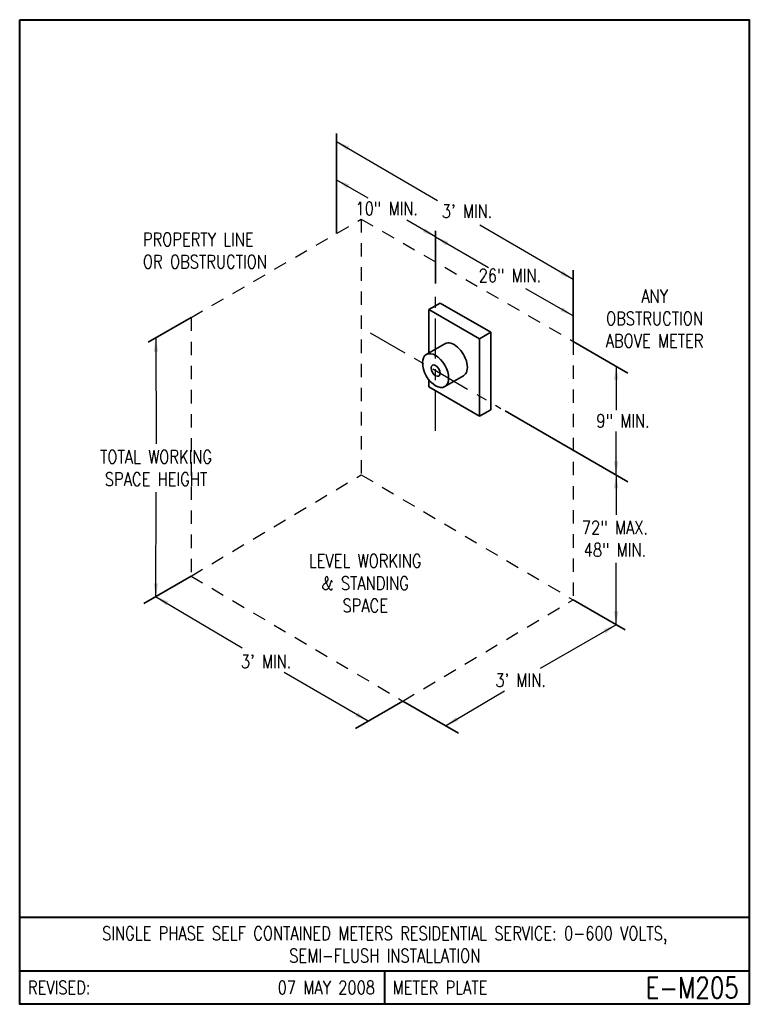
# Model space of a CAD drawing. Header units: inches. Extents: x 0 to 6.81, y 0 to 9.19.
import ezdxf
from ezdxf.enums import TextEntityAlignment as Align

# ---------------------------------------------------------------- set-up
doc = ezdxf.new("R2010")
doc.units = ezdxf.units.IN
doc.header["$LTSCALE"] = 0.5
doc.header["$MEASUREMENT"] = 0
doc.linetypes.add('CENTER2', pattern=[1.125, 0.75, -0.125, 0.125, -0.125])
doc.linetypes.add('HIDDEN', pattern=[0.375, 0.25, -0.125])
for name, color, linetype, lineweight in [('E-DETL-1LINE', 4, 'Continuous', 35), ('E-DETL-TEXT', 3, 'Continuous', 35), ('E-DETL-TTLB', 2, 'Continuous', 40), ('E-DETL-TTLB-TEXT', 5, 'Continuous', 50)]:
    doc.layers.add(name, color=color, linetype=linetype, lineweight=lineweight)
doc.layers.add('E-DETL-FINE', color=8, linetype='HIDDEN')
doc.styles.add('ROMANS', font='romans.shx', dxfattribs={"height": 0.046875})
doc.styles.add('SansSerif', font='sanss___.ttf', dxfattribs={"height": 0.09375})
doc.styles.get("Standard").update_dxf_attribs({"font": 'romans.shx', "width": 0.8})
doc.dimstyles.get("Standard").update_dxf_attribs({"dimtxt": 0.18, "dimasz": 0.18, "dimexe": 0.18, "dimexo": 0.0625, "dimgap": 0.09, "dimtad": 0, "dimtih": 1, "dimtoh": 1, "dimdec": 4, "dimzin": 0, "dimdsep": 46, "dimtxsty": 'Standard', "dimcen": 0.09, "dimadec": 0, "dimazin": 0, "dimtfac": 1, "dimtdec": 4, "dimtofl": 0, "dimtmove": 0, "dimatfit": 3, "dimfxl": 1, "dimtolj": 1, "dimtzin": 0, "dimarcsym": 0})

msp = doc.modelspace()

# ---------------------------------------------------------------- linework, layer by layer
at = {"layer": 'E-DETL-1LINE'}
for p, q in [((3.8192, 6.4826), (3.9245, 6.5433)), ((3.9245, 6.5433), (4.3973, 6.2703)), ((3.8192, 6.4826), (4.292, 6.2095)), ((3.8192, 6.4826), (3.8192, 6.0711)), ((4.292, 6.2095), (4.3973, 6.2703)), ((4.3973, 5.5485), (4.3973, 6.2703)), ((3.9691, 6.1641), (3.7946, 6.0634)), ((4.292, 5.4878), (4.292, 6.2095)), ((3.8192, 5.8275), (3.8192, 5.7608)), ((4.1421, 5.8646), (3.9676, 5.7638)), ((3.8192, 5.7608), (4.292, 5.4878)), ((4.292, 5.4878), (4.3973, 5.5485))]:
    msp.add_line(p, q, dxfattribs=at)
msp.add_ellipse((4.0556, 6.0144), major_axis=(0.0865, -0.1498), ratio=0.57735, start_param=0, end_param=3.141593, dxfattribs=at)
for major_axis in [(0.0865, -0.1498), (0.0295, -0.0512)]:
    msp.add_ellipse((3.8811, 5.9136), major_axis=major_axis, ratio=0.57735, dxfattribs=at)
at = {"layer": 'E-DETL-FINE'}
for p, q in [((1.5991, 6.4077), (3.1882, 7.327)), ((3.1882, 7.327), (3.1882, 4.9405)), ((3.1882, 7.327), (5.1648, 6.1859)), ((1.5991, 6.4077), (1.5991, 3.9962)), ((5.1648, 6.1859), (5.1648, 3.7744)), ((1.5991, 3.9962), (3.1882, 4.9405)), ((3.1882, 4.9405), (5.1648, 3.7744)), ((1.5991, 3.9962), (3.5756, 2.8301)), ((3.5756, 2.8301), (5.1648, 3.7744))]:
    msp.add_line(p, q, dxfattribs=at)
at = {"layer": 'E-DETL-FINE', "linetype": 'CENTER2'}
for p, q in [((3.8811, 5.35), (3.8811, 6.675)), ((3.2702, 6.2663), (4.492, 5.5609))]:
    msp.add_line(p, q, dxfattribs=at)
at = {"layer": 'E-DETL-TEXT'}
for p, q in [((2.9577, 7.1939), (2.9577, 8.125)), ((3.8811, 6.725), (3.8811, 7.2165)), ((5.1648, 6.1859), (5.1648, 6.85)), ((1.5991, 6.4077), (1.1977, 6.1789)), ((5.1648, 6.1859), (5.6772, 5.89)), ((4.5323, 5.5376), (5.6771, 4.8767)), ((1.6019, 3.9946), (1.1599, 3.7395)), ((5.1648, 3.7744), (5.6519, 3.4931)), ((3.5756, 2.8301), (3.1337, 2.5749)), ((3.5756, 2.8301), (4.0948, 2.5303))]:
    msp.add_line(p, q, dxfattribs=at)
at = {"layer": 'E-DETL-TTLB'}
msp.add_lwpolyline([(0, 9.1875), (6.8095, 9.1875), (6.8095, 0), (0, 0)], close=True, dxfattribs=at)
for points in [[(0, 0.8125), (6.8095, 0.8125)], [(0, 0.3125), (6.8095, 0.3125)], [(3.4048, 0.3125), (3.4048, 0)]]:
    msp.add_lwpolyline(points, dxfattribs=at)

# ---------------------------------------------------------------- texts
at = {"layer": 'E-DETL-TEXT', "style": 'ROMANS', "width": 0.8}
for s, p in [('REVISED:', (0.0773, 0.1563)), ('METER PLATE', (3.482, 0.1563))]:
    msp.add_text(s, height=0.125, dxfattribs=at).set_placement(p, align=Align.MIDDLE_LEFT)
for s, height, p in [('07 MAY 2008', 0.125, (3.316, 0.1563)), ('E-M205', 0.19685, (6.7114, 0.1563))]:
    msp.add_text(s, height=height, dxfattribs=at).set_placement(p, align=Align.MIDDLE_RIGHT)
at = {"layer": 'E-DETL-TEXT', "char_height": 0.125}
for s, insert, width, attachment_point in [('10" MIN.', (3.425, 7.425), 0.722126, 5), ("3' MIN.", (4.175, 7.4), 0.66991, 5), ('PROPERTY LINE\\POR OBSTRUCTION', (1.15, 7.2, 0.0625), 2.153449, 1), ('26" MIN.', (4.575, 6.8), 0.722126, 5), ('ANY OBSTRUCTION ABOVE METER', (5.925, 6.4), 1.278035, 5), ('9" MIN.', (5.6302, 5.4438), 0.980015, 5), ('TOTAL WORKING\\PSPACE HEIGHT', (1.2727, 5.0039), 1.663553, 5), ('72" MAX.\\P48" MIN.', (5.5552, 4.3438), 1.663553, 5), ('LEVEL WORKING\\P& STANDING\\PSPACE', (3.225, 4.2), 1.61125, 2), ("3' MIN.", (2.3, 3.2), 0.66991, 5), ("3' MIN.", (4.675, 3.025, 0.0625), 1.875, 5)]:
    msp.add_mtext(s, dxfattribs=dict(at, insert=insert, width=width, attachment_point=attachment_point))
at = {"layer": 'E-DETL-TTLB-TEXT', "insert": (3.4074, 0.725), "char_height": 0.125, "width": 8.12381, "attachment_point": 2}
msp.add_mtext('SINGLE PHASE SELF CONTAINED METERS RESIDENTIAL SERVICE: 0-600 VOLTS,\\PSEMI-FLUSH INSTALLATION', dxfattribs=at)

# ---------------------------------------------------------------- leaders
at = {"layer": 'E-DETL-TEXT'}
for points in [[(2.9578, 8.05), (3.9, 7.5)], [(2.9577, 7.6942), (3.2502, 7.5253)], [(3.8811, 7.161), (3.6128, 7.3159)], [(5.1648, 6.7634), (4.2939, 7.2703)], [(3.8811, 7.161), (4.375, 6.875)], [(5.1648, 6.425), (4.725, 6.675)], [(1.2709, 6.215), (1.2727, 5.2289)], [(5.5669, 5.9537), (5.5669, 5.5438)], [(5.5668, 4.9404), (5.5668, 5.3438)], [(5.5668, 4.9404), (5.5668, 4.5688)], [(1.2709, 3.8035), (1.2727, 4.7789)], [(5.5669, 3.5422), (5.5669, 4.1188)], [(1.2681, 3.8051), (2.075, 3.325)], [(5.5669, 3.5422), (4.8587, 3.1349)], [(3.252, 2.6432), (2.4689, 3.0953)], [(3.9749, 2.5996), (4.525, 2.925)]]:
    msp.add_leader(points, dimstyle='Standard', override={"dimtxt": 0.09375, "dimasz": 0.125, "dimexe": 0.0625, "dimgap": 0.03125, "dimtad": 0, "dimtih": 0, "dimtoh": 0, "dimzin": 1, "dimlunit": 4, "dimtxsty": 'SansSerif', "dimcen": 0, "dimtofl": 1, "dimfrac": 2}, dxfattribs=at)

doc.saveas('drawing.dxf')
